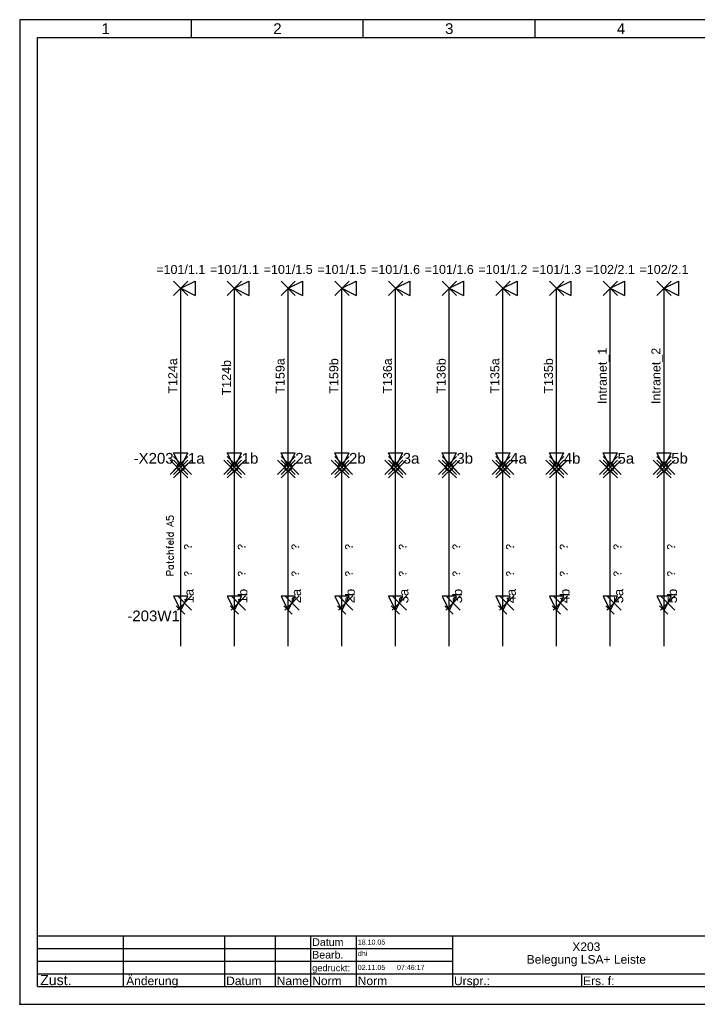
# Model space of a CAD drawing. Extents: x 0 to 384, y 0 to 275.
# Tile 1 of 2: x 0 to 189, y 0 to 275. Entities that reach past the tile are written whole.
import ezdxf
from ezdxf.enums import TextEntityAlignment as Align

# ---------------------------------------------------------------- set-up
doc = ezdxf.new("R2010")
doc.units = 0
doc.header["$LTSCALE"] = 25
doc.linetypes.add('GESTRICHELT', pattern=[0.3, 0.2, -0.1])
doc.layers.get('0').update_dxf_attribs({"linetype": 'CONTINUOUS'})
for name, color, linetype in [('ECS_LEV_LINE', 7, 'CONTINUOUS'), ('ECS_LEV_LINE_WNO', 7, 'CONTINUOUS'), ('ECS_LEV_PG_FRAME', 7, 'CONTINUOUS'), ('ECS_LEV_PG_LADDER', 7, 'CONTINUOUS'), ('ECS_LEV_PH_DATA', 7, 'CONTINUOUS'), ('ECS_LEV_PH_EED', 7, 'CONTINUOUS'), ('ECS_LEV_SYM', 7, 'CONTINUOUS'), ('ECS_LEV_SYM_CPOINT', 7, 'CONTINUOUS'), ('ECS_LEV_SYM_DEVID', 7, 'CONTINUOUS'), ('ECS_LEV_SYM_GEO_SCM', 7, 'CONTINUOUS'), ('ECS_LEV_SYM_M_CP', 3, 'CONTINUOUS'), ('ECS_LEV_SYM_M_PN', 1, 'CONTINUOUS'), ('ECS_LEV_SYM_M_RP', 1, 'CONTINUOUS'), ('ECS_LEV_SYM_TEXT', 7, 'CONTINUOUS'), ('ECS_LEV_SYMCR', 7, 'CONTINUOUS')]:
    doc.layers.add(name, color=color, linetype=linetype)
doc.styles.add('Arial', font='ARIAL.TTF', dxfattribs={"oblique": 0.017453})
doc.styles.add('ROMANS', font='ROMANS.SHX', dxfattribs={"oblique": 0.017453, "height": 1})
doc.styles.get("Standard").update_dxf_attribs({"font": 'romans.shx'})

# ---------------------------------------------------------------- blocks, each defined once
blk = doc.blocks.new('SIEC_XKW')
at = {"layer": 'ECS_LEV_SYM_GEO_SCM', "color": 0, "linetype": 'Continuous'}
blk.add_circle((0, 0), 1, dxfattribs=at)
at = {"layer": 'ECS_LEV_SYM_M_CP', "linetype": 'Continuous'}
for p, q in [((-2, 3), (2, -1)), ((-2, -1), (2, 3)), ((-3, 2), (1, -2)), ((-3, -2), (1, 2)), ((-2, 2), (2, -2)), ((-2, -2), (2, 2)), ((-2, 1), (2, -3)), ((-2, -3), (2, 1)), ((-1, 2), (3, -2)), ((-1, -2), (3, 2))]:
    blk.add_line(p, q, dxfattribs=at)
at = {"layer": 'ECS_LEV_SYM_M_RP', "linetype": 'Continuous'}
for p, q in [((-2, 4), (2, 4)), ((0, 0), (-2, 4)), ((0, 0), (2, 4))]:
    blk.add_line(p, q, dxfattribs=at)
at = {"layer": 'ECS_LEV_SYM_CPOINT', "linetype": 'Continuous', "style": 'ROMANS'}
blk.add_attdef('ECS_T_CPOINT_001', (2, 1), '', height=3, dxfattribs=at)
at = {"layer": 'ECS_LEV_SYM_DEVID', "linetype": 'Continuous', "style": 'ROMANS'}
for tag, p in [('ECS_T_DEVID_3', (-2, 9.4)), ('ECS_T_DEVID_2', (-2, 5.2)), ('ECS_T_DEVID_1', (-2, 1))]:
    blk.add_attdef(tag, text='', height=3, dxfattribs=at).set_placement(p, align=Align.RIGHT)
at = {"layer": 'ECS_LEV_SYM_M_PN', "color": 1, "linetype": 'Continuous', "style": 'ROMANS'}
blk.add_attdef('ECS_T_PARTNO', text='', height=3, dxfattribs=at).set_placement((-2, -3.2), align=Align.RIGHT)
blk = doc.blocks.new('__TEXT_')
blk = doc.blocks.new('__PHTEXT_')
blk = doc.blocks.new('SIEC_LANWP')
at = {"layer": 'ECS_LEV_SYM_GEO_SCM', "color": 0, "linetype": 'Continuous'}
blk.add_lwpolyline([(0, 0, 0, 2, 0), (-2, 0, 0, 0, 0), (-3, 0, 0, 0, 0)], format="xyseb", dxfattribs=at)
at = {"layer": 'ECS_LEV_SYM_M_CP', "linetype": 'Continuous'}
for p, q in [((-2, 2), (2, -2)), ((-2, -2), (2, 2))]:
    blk.add_line(p, q, dxfattribs=at)
at = {"layer": 'ECS_LEV_SYM_M_RP', "linetype": 'Continuous'}
for p, q in [((0, 0), (-2, 4)), ((-2, 4), (2, 4)), ((0, 0), (2, 4))]:
    blk.add_line(p, q, dxfattribs=at)
at = {"layer": 'ECS_LEV_SYM_CPOINT', "linetype": 'Continuous', "style": 'ROMANS'}
blk.add_attdef('ECS_T_CPOINT_001', text='', height=2.5, dxfattribs=at).set_placement((0, 0), align=Align.MIDDLE_LEFT)
at = {"layer": 'ECS_LEV_SYM_DEVID', "linetype": 'Continuous', "style": 'ROMANS'}
for tag, p in [('ECS_T_DEVID_3', (-4, 8.4)), ('ECS_T_DEVID_2', (-4, 4.2)), ('ECS_T_DEVID_1', (-4, 0))]:
    blk.add_attdef(tag, text='', height=2.5, dxfattribs=at).set_placement(p, align=Align.MIDDLE_RIGHT)
at = {"layer": 'ECS_LEV_SYM_M_PN', "color": 1, "linetype": 'Continuous', "style": 'ROMANS'}
blk.add_attdef('ECS_T_PARTNO', text='', height=2.5, dxfattribs=at).set_placement((-4, -4.2), align=Align.MIDDLE_RIGHT)
blk = doc.blocks.new('__POT_')
blk = doc.blocks.new('SIEC_WKABEL_1')
at = {"color": 0, "linetype": 'Continuous'}
blk.add_line((-1.24, 1.28), (1.1, -1.05), dxfattribs=at)
at = {"layer": 'ECS_LEV_SYM_M_CP', "color": 3, "linetype": 'Continuous'}
for p, q in [((-0.96, 4.04), (3.04, 0.04)), ((-0.96, 0.04), (3.04, 4.04))]:
    blk.add_line(p, q, dxfattribs=at)
at = {"layer": 'ECS_LEV_SYM_M_RP', "linetype": 'Continuous'}
blk.add_lwpolyline([(0, 0), (2, 4), (-2, 4)], close=True, dxfattribs=at)
at = {"layer": 'ECS_LEV_SYM_CPOINT', "linetype": 'Continuous', "style": 'Arial'}
blk.add_attdef('ECS_T_CPOINT_001', text='', height=2.6, rotation=89.998492, dxfattribs=at).set_placement((1, 2), align=Align.TOP_LEFT)
at = {"layer": 'ECS_LEV_SYM_DEVID', "linetype": 'Continuous', "style": 'Arial'}
for tag, p in [('ECS_T_DEVID_3', (-0.2559, 6.8758)), ('ECS_T_DEVID_2', (-0.2559, 2.6758)), ('ECS_T_DEVID_1', (-0.2559, -1.5242))]:
    blk.add_attdef(tag, text='', height=3, dxfattribs=at).set_placement(p, align=Align.MIDDLE_RIGHT)
at = {"layer": 'ECS_LEV_SYM_M_PN', "linetype": 'Continuous', "style": 'Arial'}
blk.add_attdef('ECS_T_PARTNO', text='', height=3, dxfattribs=at).set_placement((-0.2559, -5.7242), align=Align.MIDDLE_RIGHT)
at = {"layer": 'ECS_LEV_SYM_TEXT', "linetype": 'Continuous', "style": 'Arial'}
for tag, p in [('ECS_T_TEXT_1.0', (1, 17)), ('ECS_T_TEXT_3.0', (-4, 9.5)), ('ECS_T_TEXT_2.0', (1, 9.5))]:
    blk.add_attdef(tag, text='', height=2, rotation=89.998492, dxfattribs=at).set_placement(p, align=Align.TOP_LEFT)
at = {"layer": 'ECS_LEV_SYMCR', "color": 0, "linetype": 'Continuous', "style": 'Arial'}
for tag, p in [('ECS_T_CRC_TEXT_P', (-0.2559, -5.7242)), ('ECS_T_CRC_TEXT_N', (-0.2559, -9.9242))]:
    blk.add_attdef(tag, text='', height=2.5, dxfattribs=at).set_placement(p, align=Align.MIDDLE_RIGHT)

msp = doc.modelspace()

# ---------------------------------------------------------------- linework, layer by layer
at = {"layer": 'ECS_LEV_LINE', "color": 7, "linetype": 'Continuous'}
for p, q in [((45, 151), (45, 200)), ((60, 151), (60, 200)), ((75, 151), (75, 200)), ((90, 151), (90, 200)), ((105, 151), (105, 200)), ((120, 151), (120, 200)), ((135, 151), (135, 200)), ((150, 151), (150, 200)), ((165, 151), (165, 200)), ((180, 151), (180, 200)), ((45, 100), (45, 149)), ((60, 100), (60, 149)), ((75, 100), (75, 149)), ((90, 100), (90, 149)), ((105, 100), (105, 149)), ((120, 100), (120, 149)), ((135, 100), (135, 149)), ((150, 100), (150, 149)), ((165, 100), (165, 149)), ((180, 100), (180, 149))]:
    msp.add_line(p, q, dxfattribs=at)
at = {"layer": 'ECS_LEV_PG_FRAME', "color": 7, "linetype": 'Continuous'}
for p, q in [((384, 275), (0, 275)), ((0, 275), (0, 0)), ((0, 0), (384, 0))]:
    msp.add_line(p, q, dxfattribs=at)
at = {"layer": 'ECS_LEV_PG_LADDER', "color": 7}
for p, q in [((48, 270), (48, 275)), ((96, 270), (96, 275)), ((144, 270), (144, 275))]:
    msp.add_line(p, q, dxfattribs=at)
at = {"layer": 'ECS_LEV_PH_DATA', "color": 7}
for p, q in [((5, 5), (5, 270)), ((5, 270), (379, 270)), ((5, 19.142), (29.0414, 19.142)), ((29.0414, 5), (29.0414, 19.142)), ((29.0414, 19.142), (344.408, 19.142)), ((57.3254, 8.5355), (57.3254, 19.142)), ((71.4674, 8.5355), (71.4674, 19.142)), ((81.3668, 8.5355), (81.3668, 19.142)), ((94.0946, 8.5355), (94.0946, 19.142)), ((120.9644, 8.5355), (120.9644, 19.142)), ((5, 15.6065), (29.0414, 15.6065)), ((29.0414, 13.4852), (29.0414, 16.3136)), ((29.0414, 12.071), (29.0414, 15.6065)), ((29.0414, 15.6065), (120.9644, 15.6065)), ((120.9644, 12.071), (120.9644, 15.6065)), ((5, 10.6568), (5, 13.4852)), ((5, 8.5355), (5, 12.071)), ((5, 12.071), (29.0414, 12.071)), ((29.0414, 12.071), (120.9644, 12.071)), ((5, 8.5355), (29.0414, 8.5355)), ((29.0414, 8.5355), (57.3254, 8.5355)), ((57.3254, 5), (57.3254, 8.5355)), ((57.3254, 8.5355), (71.4674, 8.5355)), ((71.4674, 5), (71.4674, 8.5355)), ((71.4674, 8.5355), (81.3668, 8.5355)), ((81.3668, 5), (81.3668, 8.5355)), ((81.3668, 8.5355), (94.0946, 8.5355)), ((94.0946, 5), (94.0946, 8.5355)), ((94.0946, 8.5355), (120.9644, 8.5355)), ((120.9644, 5), (120.9644, 8.5355)), ((120.9644, 8.5355), (157.0265, 8.5355)), ((157.0265, 5), (157.0265, 8.5355)), ((157.0265, 8.5355), (231.272, 8.5355)), ((5, 5), (29.0414, 5)), ((5, 5), (379, 5)), ((57.3254, 5), (71.4674, 5)), ((81.3668, 5), (94.0946, 5)), ((120.9644, 5), (157.0265, 5))]:
    msp.add_line(p, q, dxfattribs=at)
at = {"layer": 'ECS_LEV_PH_EED', "linetype": 'GESTRICHELT'}
msp.add_point((0, 0), dxfattribs=at)

# ---------------------------------------------------------------- block references
at = {"layer": 'ECS_LEV_LINE_WNO', "color": 5, "linetype": 'Continuous'}
ref = msp.add_blockref('__POT_', (0, 0), dxfattribs=at)
ref.add_attrib('ECS_T_WIRENO', 'Intranet_1', dxfattribs={"color": 0, "linetype": 'GESTRICHELT', "height": 2.5, "rotation": 89.9984916, "style": 'Arial'}).set_placement((164, 175.5), align=Align.CENTER)
ref = msp.add_blockref('__POT_', (0, 0), dxfattribs=at)
ref.add_attrib('ECS_T_WIRENO', 'Intranet_2', dxfattribs={"color": 0, "linetype": 'GESTRICHELT', "height": 2.5, "rotation": 89.9984916, "style": 'Arial'}).set_placement((179, 175.5), align=Align.CENTER)
ref = msp.add_blockref('__POT_', (0, 0), dxfattribs=at)
ref.add_attrib('ECS_T_WIRENO', 'T124a', dxfattribs={"color": 0, "linetype": 'GESTRICHELT', "height": 2.5, "rotation": 89.9984916, "style": 'Arial'}).set_placement((44, 175.5), align=Align.CENTER)
ref = msp.add_blockref('__POT_', (0, 0), dxfattribs=at)
ref.add_attrib('ECS_T_WIRENO', 'T124b ', dxfattribs={"color": 0, "linetype": 'GESTRICHELT', "height": 2.5, "rotation": 89.9984916, "style": 'Arial'}).set_placement((59, 175.5), align=Align.CENTER)
ref = msp.add_blockref('__POT_', (0, 0), dxfattribs=at)
ref.add_attrib('ECS_T_WIRENO', 'T159a', dxfattribs={"color": 0, "linetype": 'GESTRICHELT', "height": 2.5, "rotation": 89.9984916, "style": 'Arial'}).set_placement((74, 175.5), align=Align.CENTER)
ref = msp.add_blockref('__POT_', (0, 0), dxfattribs=at)
ref.add_attrib('ECS_T_WIRENO', 'T159b', dxfattribs={"color": 0, "linetype": 'GESTRICHELT', "height": 2.5, "rotation": 89.9984916, "style": 'Arial'}).set_placement((89, 175.5), align=Align.CENTER)
ref = msp.add_blockref('__POT_', (0, 0), dxfattribs=at)
ref.add_attrib('ECS_T_WIRENO', 'T136a', dxfattribs={"color": 0, "linetype": 'GESTRICHELT', "height": 2.5, "rotation": 89.9984916, "style": 'Arial'}).set_placement((104, 175.5), align=Align.CENTER)
ref = msp.add_blockref('__POT_', (0, 0), dxfattribs=at)
ref.add_attrib('ECS_T_WIRENO', 'T136b', dxfattribs={"color": 0, "linetype": 'GESTRICHELT', "height": 2.5, "rotation": 89.9984916, "style": 'Arial'}).set_placement((119, 175.5), align=Align.CENTER)
ref = msp.add_blockref('__POT_', (0, 0), dxfattribs=at)
ref.add_attrib('ECS_T_WIRENO', 'T135a', dxfattribs={"color": 0, "linetype": 'GESTRICHELT', "height": 2.5, "rotation": 89.9984916, "style": 'Arial'}).set_placement((134, 175.5), align=Align.CENTER)
ref = msp.add_blockref('__POT_', (0, 0), dxfattribs=at)
ref.add_attrib('ECS_T_WIRENO', 'T135b', dxfattribs={"color": 0, "linetype": 'GESTRICHELT', "height": 2.5, "rotation": 89.9984916, "style": 'Arial'}).set_placement((149, 175.5), align=Align.CENTER)
at = {"layer": 'ECS_LEV_PG_LADDER', "color": 7, "linetype": 'Continuous'}
ref = msp.add_blockref('__TEXT_', (0, 0), dxfattribs=at)
ref.add_attrib('?', '1', dxfattribs={"color": 7, "height": 3, "style": 'Arial'}).set_placement((24, 272.5), align=Align.MIDDLE_CENTER)
ref = msp.add_blockref('__TEXT_', (0, 0), dxfattribs=at)
ref.add_attrib('?', '2', dxfattribs={"color": 7, "height": 3, "style": 'Arial'}).set_placement((72, 272.5), align=Align.MIDDLE_CENTER)
ref = msp.add_blockref('__TEXT_', (0, 0), dxfattribs=at)
ref.add_attrib('?', '3', dxfattribs={"color": 7, "height": 3, "style": 'Arial'}).set_placement((120, 272.5), align=Align.MIDDLE_CENTER)
ref = msp.add_blockref('__TEXT_', (0, 0), dxfattribs=at)
ref.add_attrib('?', '4', dxfattribs={"color": 7, "height": 3, "style": 'Arial'}).set_placement((168, 272.5), align=Align.MIDDLE_CENTER)
at = {"layer": 'ECS_LEV_PH_DATA', "color": 7, "linetype": 'Continuous'}
ref = msp.add_blockref('__TEXT_', (0, 0), dxfattribs=dict(at, xscale=1.4142, yscale=1.4142, zscale=1.4142))
ref.add_attrib('ECS_T_TEXT_0.0', 'Datum', (81.72035, 16.3136), dxfattribs={"color": 7, "height": 2.1213, "style": 'Arial'})
ref = msp.add_blockref('__PHTEXT_', (0, 0), dxfattribs=at)
ref.add_attrib('?pgdescr02_0.0', '18.10.05', (94.4481, 16.6671), dxfattribs={"color": 7, "linetype": 'GESTRICHELT', "height": 1.4142, "style": 'Arial'})
ref = msp.add_blockref('__PHTEXT_', (0, 0), dxfattribs=at)
ref.add_attrib('?pgdescr01_0.0', 'X203', dxfattribs={"color": 7, "linetype": 'GESTRICHELT', "height": 2.40414, "style": 'Arial'}).set_placement((158.2936, 16.0818), align=Align.MIDDLE_CENTER)
ref = msp.add_blockref('__TEXT_', (0, 0), dxfattribs=dict(at, xscale=1.4142, yscale=1.4142, zscale=1.4142))
ref.add_attrib('ECS_T_TEXT_0.0', 'Bearb.', (81.72035, 12.7781), dxfattribs={"color": 7, "height": 2.1213, "style": 'Arial'})
ref = msp.add_blockref('__PHTEXT_', (0, 0), dxfattribs=at)
ref.add_attrib('?pgdescr04_0.0', 'dhi', (94.4481, 13.4852), dxfattribs={"color": 7, "linetype": 'GESTRICHELT', "height": 1.4142, "style": 'Arial'})
ref = msp.add_blockref('__PHTEXT_', (0, 0), dxfattribs=at)
ref.add_attrib('?pgdescr18_0.0', 'Belegung LSA+ Leiste', dxfattribs={"color": 7, "linetype": 'GESTRICHELT', "height": 2.40414, "style": 'Arial'}).set_placement((158.2936, 12.5463), align=Align.MIDDLE_CENTER)
ref = msp.add_blockref('__TEXT_', (0, 0), dxfattribs=dict(at, xscale=1.4142, yscale=1.4142, zscale=1.4142))
ref.add_attrib('ECS_T_TEXT_0.0', 'gedruckt:', (81.72035, 9.2426), dxfattribs={"color": 7, "height": 1.83846, "style": 'Arial'})
ref = msp.add_blockref('__PHTEXT_', (0, 0), dxfattribs=at)
ref.add_attrib('?plotdate_0.0', '02.11.05', (94.4481, 9.5961), dxfattribs={"color": 7, "linetype": 'GESTRICHELT', "height": 1.4142, "style": 'Arial'})
ref = msp.add_blockref('__PHTEXT_', (0, 0), dxfattribs=at)
ref.add_attrib('?plottime_0.0', '07:46:17', (105.4082, 9.5961), dxfattribs={"color": 7, "linetype": 'GESTRICHELT', "height": 1.4142, "style": 'Arial'})
ref = msp.add_blockref('__TEXT_', (0, 0), dxfattribs=dict(at, xscale=1.4142, yscale=1.4142, zscale=1.4142))
ref.add_attrib('ECS_T_TEXT_0.0', 'Änderung', (29.7485, 5.35355), dxfattribs={"color": 7, "height": 2.40414, "style": 'Arial'})
ref = msp.add_blockref('__TEXT_', (0, 0), dxfattribs=dict(at, xscale=1.4142, yscale=1.4142, zscale=1.4142))
ref.add_attrib('ECS_T_TEXT_0.0', 'Zust.', (5.7071, 5.35355), dxfattribs={"color": 7, "height": 2.8284, "style": 'Arial'})
ref = msp.add_blockref('__TEXT_', (0, 0), dxfattribs=dict(at, xscale=1.4142, yscale=1.4142, zscale=1.4142))
ref.add_attrib('ECS_T_TEXT_0.0', 'Datum', (57.67895, 5.35355), dxfattribs={"color": 7, "height": 2.40414, "style": 'Arial'})
ref = msp.add_blockref('__TEXT_', (0, 0), dxfattribs=dict(at, xscale=1.4142, yscale=1.4142, zscale=1.4142))
ref.add_attrib('ECS_T_TEXT_0.0', 'Name', (71.82095, 5.35355), dxfattribs={"color": 7, "height": 2.40414, "style": 'Arial'})
ref = msp.add_blockref('__TEXT_', (0, 0), dxfattribs=dict(at, xscale=1.4142, yscale=1.4142, zscale=1.4142))
ref.add_attrib('ECS_T_TEXT_0.0', 'Norm', (81.72035, 5.35355), dxfattribs={"color": 7, "height": 2.40414, "style": 'Arial'})
ref = msp.add_blockref('__TEXT_', (0, 0), dxfattribs=dict(at, xscale=1.4142, yscale=1.4142, zscale=1.4142))
ref.add_attrib('ECS_T_TEXT_0.0', 'Norm', (94.44815, 5.35355), dxfattribs={"color": 7, "height": 2.40414, "style": 'Arial'})
ref = msp.add_blockref('__TEXT_', (0, 0), dxfattribs=dict(at, xscale=1.4142, yscale=1.4142, zscale=1.4142))
ref.add_attrib('ECS_T_TEXT_0.0', 'Urspr.:', (121.31795, 5.35355), dxfattribs={"color": 7, "height": 2.40414, "style": 'Arial'})
ref = msp.add_blockref('__TEXT_', (0, 0), dxfattribs=dict(at, xscale=1.4142, yscale=1.4142, zscale=1.4142))
ref.add_attrib('ECS_T_TEXT_0.0', 'Ers. f:', (157.38005, 5.35355), dxfattribs={"color": 7, "height": 2.40414, "style": 'Arial'})
at = {"layer": 'ECS_LEV_SYM', "linetype": 'GESTRICHELT'}
ref = msp.add_blockref('SIEC_LANWP', (45, 200), dxfattribs=dict(at, rotation=269.995474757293))
ref.add_attrib('ECS_T_DEVID_1', '=101/1.1', dxfattribs={"layer": 'ECS_LEV_SYM_DEVID', "linetype": 'Continuous', "height": 2.5, "style": 'Arial'}).set_placement((45, 204), align=Align.CENTER)
ref = msp.add_blockref('SIEC_LANWP', (60, 200), dxfattribs=dict(at, rotation=269.995474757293))
ref.add_attrib('ECS_T_DEVID_1', '=101/1.1', dxfattribs={"layer": 'ECS_LEV_SYM_DEVID', "linetype": 'Continuous', "height": 2.5, "style": 'Arial'}).set_placement((60, 204), align=Align.CENTER)
ref = msp.add_blockref('SIEC_LANWP', (75, 200), dxfattribs=dict(at, rotation=269.9954747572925))
ref.add_attrib('ECS_T_DEVID_1', '=101/1.5', dxfattribs={"layer": 'ECS_LEV_SYM_DEVID', "linetype": 'Continuous', "height": 2.5, "style": 'Arial'}).set_placement((75, 204), align=Align.CENTER)
ref = msp.add_blockref('SIEC_LANWP', (90, 200), dxfattribs=dict(at, rotation=269.9954747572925))
ref.add_attrib('ECS_T_DEVID_1', '=101/1.5', dxfattribs={"layer": 'ECS_LEV_SYM_DEVID', "linetype": 'Continuous', "height": 2.5, "style": 'Arial'}).set_placement((90, 204), align=Align.CENTER)
ref = msp.add_blockref('SIEC_LANWP', (105, 200), dxfattribs=dict(at, rotation=269.9954747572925))
ref.add_attrib('ECS_T_DEVID_1', '=101/1.6', dxfattribs={"layer": 'ECS_LEV_SYM_DEVID', "linetype": 'Continuous', "height": 2.5, "style": 'Arial'}).set_placement((105, 204), align=Align.CENTER)
ref = msp.add_blockref('SIEC_LANWP', (120, 200), dxfattribs=dict(at, rotation=269.9954747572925))
ref.add_attrib('ECS_T_DEVID_1', '=101/1.6', dxfattribs={"layer": 'ECS_LEV_SYM_DEVID', "linetype": 'Continuous', "height": 2.5, "style": 'Arial'}).set_placement((120, 204), align=Align.CENTER)
ref = msp.add_blockref('SIEC_LANWP', (135, 200), dxfattribs=dict(at, rotation=269.9954747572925))
ref.add_attrib('ECS_T_DEVID_1', '=101/1.2', dxfattribs={"layer": 'ECS_LEV_SYM_DEVID', "linetype": 'Continuous', "height": 2.5, "style": 'Arial'}).set_placement((135, 204), align=Align.CENTER)
ref = msp.add_blockref('SIEC_LANWP', (150, 200), dxfattribs=dict(at, rotation=269.9954747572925))
ref.add_attrib('ECS_T_DEVID_1', '=101/1.3', dxfattribs={"layer": 'ECS_LEV_SYM_DEVID', "linetype": 'Continuous', "height": 2.5, "style": 'Arial'}).set_placement((150, 204), align=Align.CENTER)
ref = msp.add_blockref('SIEC_LANWP', (165, 200), dxfattribs=dict(at, rotation=269.9954747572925))
ref.add_attrib('ECS_T_DEVID_1', '=102/2.1', dxfattribs={"layer": 'ECS_LEV_SYM_DEVID', "linetype": 'Continuous', "height": 2.5, "style": 'Arial'}).set_placement((165, 204), align=Align.CENTER)
ref = msp.add_blockref('SIEC_LANWP', (180, 200), dxfattribs=dict(at, rotation=269.9954747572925))
ref.add_attrib('ECS_T_DEVID_1', '=102/2.1', dxfattribs={"layer": 'ECS_LEV_SYM_DEVID', "linetype": 'Continuous', "height": 2.5, "style": 'Arial'}).set_placement((180, 204), align=Align.CENTER)
ref = msp.add_blockref('SIEC_XKW', (45, 150), dxfattribs=at)
ref.add_attrib('ECS_T_CPOINT_001', '1a', (47, 151), dxfattribs={"layer": 'ECS_LEV_SYM_CPOINT', "linetype": 'Continuous', "height": 3, "style": 'Arial'})
ref.add_attrib('ECS_T_DEVID_1', '-X203', dxfattribs={"layer": 'ECS_LEV_SYM_DEVID', "linetype": 'Continuous', "height": 3, "style": 'Arial'}).set_placement((43, 151), align=Align.RIGHT)
at = {"layer": 'ECS_LEV_SYM'}
ref = msp.add_blockref('SIEC_XKW', (60, 150), dxfattribs=at)
ref.add_attrib('ECS_T_CPOINT_001', '1b', (62, 151), dxfattribs={"layer": 'ECS_LEV_SYM_CPOINT', "linetype": 'Continuous', "height": 3, "style": 'Arial'})
ref = msp.add_blockref('SIEC_XKW', (75, 150), dxfattribs=at)
ref.add_attrib('ECS_T_CPOINT_001', '2a', (77, 151), dxfattribs={"layer": 'ECS_LEV_SYM_CPOINT', "linetype": 'Continuous', "height": 3, "style": 'Arial'})
ref = msp.add_blockref('SIEC_XKW', (90, 150), dxfattribs=at)
ref.add_attrib('ECS_T_CPOINT_001', '2b', (92, 151), dxfattribs={"layer": 'ECS_LEV_SYM_CPOINT', "linetype": 'Continuous', "height": 3, "style": 'Arial'})
ref = msp.add_blockref('SIEC_XKW', (105, 150), dxfattribs=at)
ref.add_attrib('ECS_T_CPOINT_001', '3a', (107, 151), dxfattribs={"layer": 'ECS_LEV_SYM_CPOINT', "linetype": 'Continuous', "height": 3, "style": 'Arial'})
ref = msp.add_blockref('SIEC_XKW', (120, 150), dxfattribs=at)
ref.add_attrib('ECS_T_CPOINT_001', '3b', (122, 151), dxfattribs={"layer": 'ECS_LEV_SYM_CPOINT', "linetype": 'Continuous', "height": 3, "style": 'Arial'})
ref = msp.add_blockref('SIEC_XKW', (135, 150), dxfattribs=at)
ref.add_attrib('ECS_T_CPOINT_001', '4a', (137, 151), dxfattribs={"layer": 'ECS_LEV_SYM_CPOINT', "linetype": 'Continuous', "height": 3, "style": 'Arial'})
ref = msp.add_blockref('SIEC_XKW', (150, 150), dxfattribs=at)
ref.add_attrib('ECS_T_CPOINT_001', '4b', (152, 151), dxfattribs={"layer": 'ECS_LEV_SYM_CPOINT', "linetype": 'Continuous', "height": 3, "style": 'Arial'})
ref = msp.add_blockref('SIEC_XKW', (165, 150), dxfattribs=at)
ref.add_attrib('ECS_T_CPOINT_001', '5a', (167, 151), dxfattribs={"layer": 'ECS_LEV_SYM_CPOINT', "linetype": 'Continuous', "height": 3, "style": 'Arial'})
ref = msp.add_blockref('SIEC_XKW', (180, 150), dxfattribs=at)
ref.add_attrib('ECS_T_CPOINT_001', '5b', (182, 151), dxfattribs={"layer": 'ECS_LEV_SYM_CPOINT', "linetype": 'Continuous', "height": 3, "style": 'Arial'})
at = {"layer": 'ECS_LEV_SYM', "linetype": 'GESTRICHELT'}
ref = msp.add_blockref('SIEC_WKABEL_1', (45, 110), dxfattribs=at)
ref.add_attrib('ECS_T_DEVID_1', '-203W1', dxfattribs={"layer": 'ECS_LEV_SYM_DEVID', "linetype": 'Continuous', "height": 3, "style": 'Arial'}).set_placement((44.7441, 108.4758), align=Align.MIDDLE_RIGHT)
ref.add_attrib('ECS_T_TEXT_3.0', 'Patchfeld A5', dxfattribs={"layer": 'ECS_LEV_SYM_TEXT', "linetype": 'Continuous', "height": 2, "rotation": 89.9984916}).set_placement((41, 119.5), align=Align.TOP_LEFT)
ref.add_attrib('ECS_T_TEXT_2.0', '?', dxfattribs={"layer": 'ECS_LEV_SYM_TEXT', "linetype": 'Continuous', "height": 2, "rotation": 89.9984916}).set_placement((46, 119.5), align=Align.TOP_LEFT)
ref.add_attrib('ECS_T_TEXT_1.0', '?', dxfattribs={"layer": 'ECS_LEV_SYM_TEXT', "linetype": 'Continuous', "height": 2, "rotation": 89.9984916}).set_placement((46, 127), align=Align.TOP_LEFT)
ref.add_attrib('ECS_T_CPOINT_001', '1a', dxfattribs={"layer": 'ECS_LEV_SYM_CPOINT', "linetype": 'Continuous', "height": 2.6, "rotation": 89.9984916, "style": 'Arial'}).set_placement((46, 112), align=Align.TOP_LEFT)
ref = msp.add_blockref('SIEC_WKABEL_1', (60, 110), dxfattribs=at)
ref.add_attrib('ECS_T_TEXT_2.0', '?', dxfattribs={"layer": 'ECS_LEV_SYM_TEXT', "linetype": 'Continuous', "height": 2, "rotation": 89.9984916}).set_placement((61, 119.5), align=Align.TOP_LEFT)
ref.add_attrib('ECS_T_TEXT_1.0', '?', dxfattribs={"layer": 'ECS_LEV_SYM_TEXT', "linetype": 'Continuous', "height": 2, "rotation": 89.9984916}).set_placement((61, 127), align=Align.TOP_LEFT)
ref.add_attrib('ECS_T_CPOINT_001', '1b', dxfattribs={"layer": 'ECS_LEV_SYM_CPOINT', "linetype": 'Continuous', "height": 2.6, "rotation": 89.9984916, "style": 'Arial'}).set_placement((61, 112), align=Align.TOP_LEFT)
ref = msp.add_blockref('SIEC_WKABEL_1', (75, 110), dxfattribs=at)
ref.add_attrib('ECS_T_TEXT_2.0', '?', dxfattribs={"layer": 'ECS_LEV_SYM_TEXT', "linetype": 'Continuous', "height": 2, "rotation": 89.9984916}).set_placement((76, 119.5), align=Align.TOP_LEFT)
ref.add_attrib('ECS_T_TEXT_1.0', '?', dxfattribs={"layer": 'ECS_LEV_SYM_TEXT', "linetype": 'Continuous', "height": 2, "rotation": 89.9984916}).set_placement((76, 127), align=Align.TOP_LEFT)
ref.add_attrib('ECS_T_CPOINT_001', '2a', dxfattribs={"layer": 'ECS_LEV_SYM_CPOINT', "linetype": 'Continuous', "height": 2.6, "rotation": 89.9984916, "style": 'Arial'}).set_placement((76, 112), align=Align.TOP_LEFT)
ref = msp.add_blockref('SIEC_WKABEL_1', (90, 110), dxfattribs=at)
ref.add_attrib('ECS_T_TEXT_2.0', '?', dxfattribs={"layer": 'ECS_LEV_SYM_TEXT', "linetype": 'Continuous', "height": 2, "rotation": 89.9984916}).set_placement((91, 119.5), align=Align.TOP_LEFT)
ref.add_attrib('ECS_T_TEXT_1.0', '?', dxfattribs={"layer": 'ECS_LEV_SYM_TEXT', "linetype": 'Continuous', "height": 2, "rotation": 89.9984916}).set_placement((91, 127), align=Align.TOP_LEFT)
ref.add_attrib('ECS_T_CPOINT_001', '2b', dxfattribs={"layer": 'ECS_LEV_SYM_CPOINT', "linetype": 'Continuous', "height": 2.6, "rotation": 89.9984916, "style": 'Arial'}).set_placement((91, 112), align=Align.TOP_LEFT)
ref = msp.add_blockref('SIEC_WKABEL_1', (105, 110), dxfattribs=at)
ref.add_attrib('ECS_T_TEXT_2.0', '?', dxfattribs={"layer": 'ECS_LEV_SYM_TEXT', "linetype": 'Continuous', "height": 2, "rotation": 89.9984916}).set_placement((106, 119.5), align=Align.TOP_LEFT)
ref.add_attrib('ECS_T_TEXT_1.0', '?', dxfattribs={"layer": 'ECS_LEV_SYM_TEXT', "linetype": 'Continuous', "height": 2, "rotation": 89.9984916}).set_placement((106, 127), align=Align.TOP_LEFT)
ref.add_attrib('ECS_T_CPOINT_001', '3a', dxfattribs={"layer": 'ECS_LEV_SYM_CPOINT', "linetype": 'Continuous', "height": 2.6, "rotation": 89.9984916, "style": 'Arial'}).set_placement((106, 112), align=Align.TOP_LEFT)
ref = msp.add_blockref('SIEC_WKABEL_1', (120, 110), dxfattribs=at)
ref.add_attrib('ECS_T_TEXT_2.0', '?', dxfattribs={"layer": 'ECS_LEV_SYM_TEXT', "linetype": 'Continuous', "height": 2, "rotation": 89.9984916}).set_placement((121, 119.5), align=Align.TOP_LEFT)
ref.add_attrib('ECS_T_TEXT_1.0', '?', dxfattribs={"layer": 'ECS_LEV_SYM_TEXT', "linetype": 'Continuous', "height": 2, "rotation": 89.9984916}).set_placement((121, 127), align=Align.TOP_LEFT)
ref.add_attrib('ECS_T_CPOINT_001', '3b', dxfattribs={"layer": 'ECS_LEV_SYM_CPOINT', "linetype": 'Continuous', "height": 2.6, "rotation": 89.9984916, "style": 'Arial'}).set_placement((121, 112), align=Align.TOP_LEFT)
ref = msp.add_blockref('SIEC_WKABEL_1', (135, 110), dxfattribs=at)
ref.add_attrib('ECS_T_TEXT_2.0', '?', dxfattribs={"layer": 'ECS_LEV_SYM_TEXT', "linetype": 'Continuous', "height": 2, "rotation": 89.9984916}).set_placement((136, 119.5), align=Align.TOP_LEFT)
ref.add_attrib('ECS_T_TEXT_1.0', '?', dxfattribs={"layer": 'ECS_LEV_SYM_TEXT', "linetype": 'Continuous', "height": 2, "rotation": 89.9984916}).set_placement((136, 127), align=Align.TOP_LEFT)
ref.add_attrib('ECS_T_CPOINT_001', '4a', dxfattribs={"layer": 'ECS_LEV_SYM_CPOINT', "linetype": 'Continuous', "height": 2.6, "rotation": 89.9984916, "style": 'Arial'}).set_placement((136, 112), align=Align.TOP_LEFT)
ref = msp.add_blockref('SIEC_WKABEL_1', (150, 110), dxfattribs=at)
ref.add_attrib('ECS_T_TEXT_2.0', '?', dxfattribs={"layer": 'ECS_LEV_SYM_TEXT', "linetype": 'Continuous', "height": 2, "rotation": 89.9984916}).set_placement((151, 119.5), align=Align.TOP_LEFT)
ref.add_attrib('ECS_T_TEXT_1.0', '?', dxfattribs={"layer": 'ECS_LEV_SYM_TEXT', "linetype": 'Continuous', "height": 2, "rotation": 89.9984916}).set_placement((151, 127), align=Align.TOP_LEFT)
ref.add_attrib('ECS_T_CPOINT_001', '4b', dxfattribs={"layer": 'ECS_LEV_SYM_CPOINT', "linetype": 'Continuous', "height": 2.6, "rotation": 89.9984916, "style": 'Arial'}).set_placement((151, 112), align=Align.TOP_LEFT)
ref = msp.add_blockref('SIEC_WKABEL_1', (165, 110), dxfattribs=at)
ref.add_attrib('ECS_T_TEXT_2.0', '?', dxfattribs={"layer": 'ECS_LEV_SYM_TEXT', "linetype": 'Continuous', "height": 2, "rotation": 89.9984916}).set_placement((166, 119.5), align=Align.TOP_LEFT)
ref.add_attrib('ECS_T_TEXT_1.0', '?', dxfattribs={"layer": 'ECS_LEV_SYM_TEXT', "linetype": 'Continuous', "height": 2, "rotation": 89.9984916}).set_placement((166, 127), align=Align.TOP_LEFT)
ref.add_attrib('ECS_T_CPOINT_001', '5a', dxfattribs={"layer": 'ECS_LEV_SYM_CPOINT', "linetype": 'Continuous', "height": 2.6, "rotation": 89.9984916, "style": 'Arial'}).set_placement((166, 112), align=Align.TOP_LEFT)
ref = msp.add_blockref('SIEC_WKABEL_1', (180, 110), dxfattribs=at)
ref.add_attrib('ECS_T_TEXT_2.0', '?', dxfattribs={"layer": 'ECS_LEV_SYM_TEXT', "linetype": 'Continuous', "height": 2, "rotation": 89.9984916}).set_placement((181, 119.5), align=Align.TOP_LEFT)
ref.add_attrib('ECS_T_TEXT_1.0', '?', dxfattribs={"layer": 'ECS_LEV_SYM_TEXT', "linetype": 'Continuous', "height": 2, "rotation": 89.9984916}).set_placement((181, 127), align=Align.TOP_LEFT)
ref.add_attrib('ECS_T_CPOINT_001', '5b', dxfattribs={"layer": 'ECS_LEV_SYM_CPOINT', "linetype": 'Continuous', "height": 2.6, "rotation": 89.9984916, "style": 'Arial'}).set_placement((181, 112), align=Align.TOP_LEFT)

doc.saveas('drawing.dxf')
